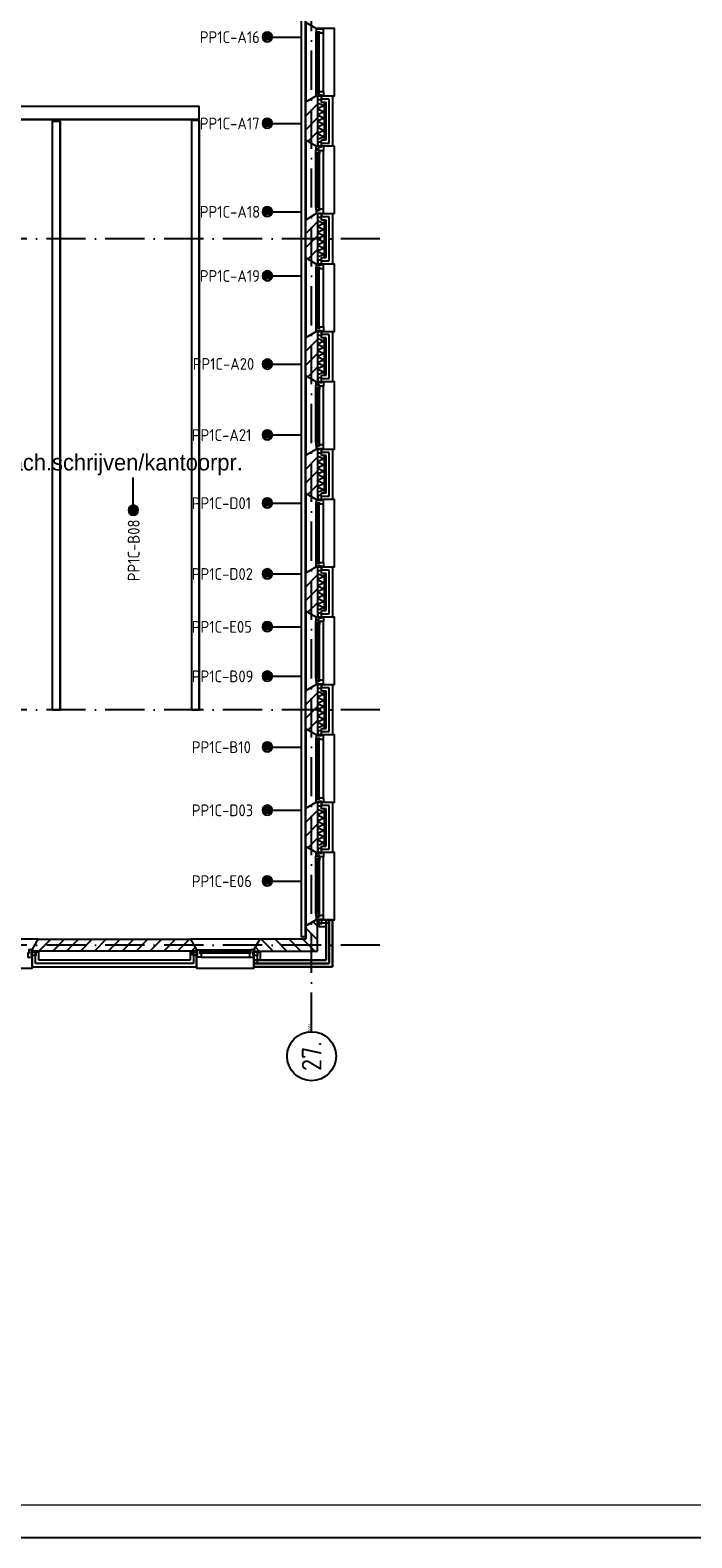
# Model space of a CAD drawing. Header units: millimetres. Extents: x -6587 to 112313, y 244 to 84344.
# Tile 5 of 54: x 29496 to 39612, y 244 to 23298. Entities that reach past the tile are written whole.
import ezdxf
from ezdxf.enums import TextEntityAlignment as Align

# ---------------------------------------------------------------- set-up
doc = ezdxf.new("R2010")
doc.units = ezdxf.units.MM
doc.header["$LTSCALE"] = 100
doc.linetypes.add('DASHDOT', pattern=[9, 6, -1.5, 0, -1.5])
doc.layers.get('0').update_dxf_attribs({"color": 9, "linetype": 'CONTINUOUS'})
for name, color, linetype in [('AL$7----_STRAMIEN', 1, 'DASHDOT'), ('AL21----_BUITENWAND', 4, 'CONTINUOUS'), ('AL21K---_ISOLATIE', 1, 'CONTINUOUS'), ('AL28----_KONSTRUKTIE', 3, 'CONTINUOUS'), ('AL31----_BUITENKOZ', 7, 'CONTINUOUS'), ('ALL-----_REFLIJNEN', 8, 'CONTINUOUS'), ('ALN-----_BLOCKNAAM', 2, 'CONTINUOUS'), ('ALXA3---_VOLZWART', 14, 'CONTINUOUS'), ('ALXAB---_PREFABBETON', 1, 'CONTINUOUS'), ('BOUW', 8, 'CONTINUOUS'), ('EA61303-_ARCEER', 1, 'CONTINUOUS'), ('EB6441--_ATTRIB', 2, 'CONTINUOUS'), ('EL61303-_WANDGOOT', 3, 'CONTINUOUS'), ('EL6441--_DATACOM', 3, 'CONTINUOUS'), ('KABELGOOT1', 8, 'CONTINUOUS'), ('LIJN025', 10, 'CONTINUOUS'), ('LIJN050', 90, 'CONTINUOUS'), ('TEKST25', 10, 'CONTINUOUS'), ('TEKST35', 50, 'CONTINUOUS'), ('TEKST50', 90, 'CONTINUOUS'), ('WANDGOTEN2EA', 3, 'CONTINUOUS')]:
    doc.layers.add(name, color=color, linetype=linetype)
doc.styles.add('1_8', font='iso', dxfattribs={"width": 0.7, "height": 1.8})
doc.styles.add('2_0', font='iso', dxfattribs={"height": 200})
doc.styles.add('BURO-025', font='BUROFONT.shx', dxfattribs={"height": 250})
doc.styles.add('ISO', font='ISO.SHX')
doc.styles.add('ROMAND', font='romand')
doc.styles.get("Standard").update_dxf_attribs({"font": 'iso.shx'})

# ---------------------------------------------------------------- blocks, each defined once
blk = doc.blocks.new('A0-G')
at = {"layer": 'LIJN025'}
blk.add_lwpolyline([(1189, 841), (1189, 0), (0, 0), (0, 841)], close=True, dxfattribs=at)
at = {"layer": 'LIJN050', "const_width": 0.2}
blk.add_lwpolyline([(1184, 836), (25, 836), (25, 5), (1184, 5)], close=True, dxfattribs=at)
at = {"layer": 'TEKST25', "style": 'ROMAND', "width": 2.899115}
blk.add_attdef('STATUS', text='', height=2.5, dxfattribs=at).set_placement((1143, 71.5), (1182, 71.5), align=Align.FIT)
at = {"layer": 'TEKST25', "style": 'ISO'}
for tag, p in [('E', (1144.25, 66)), ('NAAM-E', (1155.75, 66)), ('DATUM-E', (1174, 66)), ('D', (1144.25, 61)), ('NAAM-D', (1155.75, 61)), ('DATUM-D', (1174, 61)), ('C', (1144.25, 56)), ('NAAM-C', (1155.75, 56)), ('DATUM-C', (1174, 56)), ('B', (1144.25, 51)), ('NAAM-B', (1155.75, 51)), ('DATUM-B', (1174, 51)), ('A', (1144.25, 46)), ('NAAM-A', (1155.75, 46)), ('DATUM-A', (1174, 46))]:
    blk.add_attdef(tag, text='', height=2.5, dxfattribs=at).set_placement(p, align=Align.CENTER)
for tag, p in [('DATUM', (1021.75, 36.25)), ('SCHAAL', (1057, 36.25)), ('GETEKEND', (1087.25, 36.25)), ('GECONTOL.', (1122, 36.25)), ('FORMAAT', (1152.25, 28.25))]:
    blk.add_attdef(tag, p, '', height=2.5, dxfattribs=at)
at = {"layer": 'TEKST35', "style": 'ISO'}
for tag, p in [('PROJECT', (1023.5, 72.5)), ('PLAATS', (1023.5, 63.5)), ('INSTALLATIE-REGEL1', (1023.5, 52.5)), ('INSTALLATIE-REGEL2', (1023.5, 43.5))]:
    blk.add_attdef(tag, p, '', height=4, dxfattribs=at)
blk.add_attdef('PROJ.NR.', text='', height=4, dxfattribs=at).set_placement((1170, 23), align=Align.CENTER)
at = {"layer": 'TEKST50', "style": 'ISO'}
blk.add_attdef('FILE-NAAM', text='', height=5, dxfattribs=at).set_placement((1162.5, 7.5), align=Align.CENTER)
blk = doc.blocks.new('ES4X2')
for p, q in [((-0.45, 1.4), (-0.45, 2.6)), ((-0.15, 1.27), (-0.15, 2.73)), ((0.15, 1.27), (0.15, 2.73)), ((0.45, 1.4), (0.45, 2.6)), ((0, 1.25), (0, -3))]:
    blk.add_line(p, q)
blk.add_circle((0, 2), 0.75)
at = {"style": '1_8', "flags": 8}
for tag, p in [('NUMMER', (1.25, 3.5)), ('CODE', (-1.25, 3.5))]:
    blk.add_attdef(tag, text='', height=1.8, rotation=90, dxfattribs=at).set_placement(p, align=Align.MIDDLE_LEFT)
blk.add_attdef('M_CODE', text='', height=1.8, dxfattribs=at).set_placement((0, 0), align=Align.MIDDLE_CENTER)
blk = doc.blocks.new('EH100000')
at = {"linetype": 'ByBlock'}
for p, q in [((1, 0.5), (0, 0.5)), ((1, 0.5, 1), (0, 0.5, 1)), ((0, -0.5, 1), (1, -0.5, 1)), ((1, -0.5), (0, -0.5))]:
    blk.add_line(p, q, dxfattribs=at)
at = {"linetype": 'ByBlock', "invisible_edges": 15}
for points in [[(1, -0.5), (0, -0.5), (0, 0.5), (1, 0.5)], [(0, 0.5), (1, 0.5), (1, 0.5, 1), (0, 0.5, 1)], [(0, -0.5, 1), (1, -0.5, 1), (1, -0.5), (0, -0.5)]]:
    blk.add_3dface(points, dxfattribs=at)
at = {"linetype": 'ByBlock', "style": '2_0', "flags": 8}
blk.add_attdef('FUNCTIE', text='', height=0.5, dxfattribs=at).set_placement((0.5, 0), align=Align.MIDDLE)
at = {"linetype": 'ByBlock', "flags": 9}
blk.add_attdef('SCHOT', text='', height=0.5, dxfattribs=at).set_placement((0.5, 0), align=Align.MIDDLE)
blk = doc.blocks.new('EH100005')
blk.add_lwpolyline([(-1, -0.5), (0, -0.5), (0, 0.5), (-1, 0.5)])
at = {"style": '2_0', "flags": 9}
blk.add_attdef('HULPSTUK', text='', height=0.5, dxfattribs=at).set_placement((0, 0), align=Align.MIDDLE)
blk = doc.blocks.new('WANDGOTEN2EA')
at = {"layer": 'EA61303-_ARCEER'}
h = blk.add_hatch(dxfattribs=at)
h.set_pattern_fill('LINE,N', color=256, scale=20, angle=225, style=0)
h.set_pattern_definition([(225, (33671, 9438), (44.90128, -44.90128), [])])
edge = h.paths.add_edge_path()
edge.add_line((33703.5, 9438), (33703.5, 38398))
edge = h.paths.add_edge_path()
edge.add_line((33703.5, 38398), (33638.5, 38398))
edge = h.paths.add_edge_path()
edge.add_line((33638.5, 38398), (33638.5, 9438))
edge = h.paths.add_edge_path()
edge.add_line((33638.5, 9438), (33703.5, 9438))
at = {"layer": 'EL61303-_WANDGOOT', "yscale": 65, "zscale": 119.9999999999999}
for name, xscale, rotation in [('EH100000', 28960, 90.00000000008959), ('EH100005', 119.9999999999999, 270.0000000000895)]:
    blk.add_blockref(name, (33671, 9438, 1500), dxfattribs=dict(at, xscale=xscale, rotation=rotation))
blk = doc.blocks.new('1011')
at = {"layer": 'AL$7----_STRAMIEN', "color": 7, "linetype": 'Continuous'}
blk.add_circle((-750, 0), 750, dxfattribs=at)
at = {"layer": 'AL$7----_STRAMIEN', "color": 3, "linetype": 'Continuous'}
blk.add_attdef('STR-NAAM', text='', height=600, rotation=360, dxfattribs=at).set_placement((-750, 0), align=Align.MIDDLE)
at = {"layer": 'ALN-----_BLOCKNAAM', "linetype": 'Continuous'}
blk.add_text('1011', height=100, dxfattribs=at).set_placement((0, 0))
blk = doc.blocks.new('A$Cb38f1ce1')
at = {"layer": 'AL$7----_STRAMIEN', "color": 1}
for p, q in [((31593, 13580), (12094, 13580)), ((31593, 6380), (12094, 6380)), ((31593, 2780), (12094, 2780))]:
    blk.add_line(p, q, dxfattribs=at)
blk.add_lwpolyline([(30548, 1456), (30548, 70088)], dxfattribs=at)
at = {"layer": 'AL21----_BUITENWAND', "color": 8}
for p, q in [((30699, 15665), (30699, 15765)), ((30699, 15765), (30868, 15765)), ((30868, 15765), (30868, 14995)), ((30768, 15665), (30699, 15665)), ((30768, 15095), (30768, 15665)), ((30699, 15095), (30768, 15095)), ((30699, 14995), (30699, 15095)), ((30868, 14995), (30699, 14995)), ((30699, 13865), (30699, 13965)), ((30699, 13965), (30868, 13965)), ((30768, 13865), (30699, 13865)), ((30768, 13295), (30768, 13865)), ((30868, 13965), (30868, 13195)), ((30699, 13295), (30768, 13295)), ((30699, 13195), (30699, 13295)), ((30868, 13195), (30699, 13195)), ((30699, 12065), (30699, 12165)), ((30699, 12165), (30868, 12165)), ((30768, 12065), (30699, 12065)), ((30768, 11495), (30768, 12065)), ((30868, 12165), (30868, 11395)), ((30699, 11495), (30768, 11495)), ((30699, 11395), (30699, 11495)), ((30868, 11395), (30699, 11395)), ((30699, 10265), (30699, 10365)), ((30699, 10365), (30868, 10365)), ((30768, 10265), (30699, 10265)), ((30768, 9695), (30768, 10265)), ((30868, 10365), (30868, 9595)), ((30699, 9695), (30768, 9695)), ((30699, 9595), (30699, 9695)), ((30868, 9595), (30699, 9595)), ((30699, 8465), (30699, 8565)), ((30699, 8565), (30868, 8565)), ((30868, 8565), (30868, 7795)), ((30768, 8465), (30699, 8465)), ((30768, 7895), (30768, 8465)), ((30699, 7895), (30768, 7895)), ((30699, 7795), (30699, 7895)), ((30868, 7795), (30699, 7795)), ((30699, 6665), (30699, 6765)), ((30699, 6765), (30868, 6765)), ((30868, 6765), (30868, 5995)), ((30768, 6665), (30699, 6665)), ((30768, 6095), (30768, 6665)), ((30699, 6095), (30768, 6095)), ((30699, 5995), (30699, 6095)), ((30868, 5995), (30699, 5995)), ((30699, 4865), (30699, 4965)), ((30699, 4965), (30868, 4965)), ((30768, 4865), (30699, 4865)), ((30768, 4295), (30768, 4865)), ((30868, 4965), (30868, 4195)), ((30699, 4295), (30768, 4295)), ((30699, 4195), (30699, 4295)), ((30868, 4195), (30699, 4195)), ((30868, 3165), (30658, 3165)), ((30658, 3165), (30658, 3065)), ((30658, 3065), (30768, 3065)), ((30768, 2550), (30768, 3165)), ((30768, 3165), (30868, 3165)), ((30868, 3165), (30768, 3165)), ((30768, 3165), (30768, 2550)), ((30768, 3065), (30768, 2550)), ((30868, 3165), (30868, 2450)), ((30868, 2450), (30868, 3165)), ((30868, 2450), (30868, 3165)), ((26375, 2670), (26275, 2670)), ((26275, 2670), (26275, 2450)), ((26375, 2550), (26375, 2670)), ((28690, 2550), (26375, 2550)), ((28690, 2670), (28690, 2550)), ((28790, 2670), (28690, 2670)), ((28790, 2450), (28790, 2670)), ((29665, 2670), (29665, 2450)), ((29765, 2670), (29665, 2670)), ((29665, 2450), (29665, 2550)), ((29665, 2550), (30768, 2550)), ((30768, 2550), (29665, 2550)), ((29665, 2550), (29665, 2450)), ((29765, 2550), (29765, 2670)), ((30768, 2550), (29765, 2550)), ((26275, 2450), (28790, 2450)), ((30868, 2450), (29665, 2450)), ((29665, 2450), (30868, 2450)), ((29665, 2450), (30868, 2450))]:
    blk.add_line(p, q, dxfattribs=at)
at = {"layer": 'AL21K---_ISOLATIE', "color": 8, "linetype": 'Continuous'}
for p, q in [((30638, 15665), (30638, 15095)), ((30638, 15661), (30738, 15617)), ((30738, 15617), (30638, 15570)), ((30638, 15570), (30738, 15522)), ((30738, 15522), (30638, 15475)), ((30638, 15475), (30738, 15427)), ((30738, 15665), (30738, 15095)), ((30738, 15427), (30638, 15380)), ((30638, 15380), (30738, 15332)), ((30738, 15332), (30638, 15285)), ((30638, 15285), (30738, 15237)), ((30738, 15237), (30638, 15190)), ((30638, 15190), (30738, 15142)), ((30738, 15142), (30638, 15099)), ((30638, 13865), (30638, 13295)), ((30638, 13861), (30738, 13817)), ((30738, 13865), (30738, 13295)), ((30738, 13817), (30638, 13770)), ((30638, 13770), (30738, 13722)), ((30738, 13722), (30638, 13675)), ((30638, 13675), (30738, 13627)), ((30738, 13627), (30638, 13580)), ((30638, 13580), (30738, 13532)), ((30738, 13532), (30638, 13485)), ((30638, 13485), (30738, 13437)), ((30738, 13437), (30638, 13390)), ((30638, 13390), (30738, 13342)), ((30738, 13342), (30638, 13299)), ((30638, 12065), (30638, 11495)), ((30638, 12061), (30738, 12017)), ((30738, 12017), (30638, 11970)), ((30738, 12065), (30738, 11495)), ((30638, 11970), (30738, 11922)), ((30738, 11922), (30638, 11875)), ((30638, 11875), (30738, 11827)), ((30738, 11827), (30638, 11780)), ((30638, 11780), (30738, 11732)), ((30738, 11732), (30638, 11685)), ((30638, 11685), (30738, 11637)), ((30738, 11637), (30638, 11590)), ((30638, 11590), (30738, 11542)), ((30738, 11542), (30638, 11499)), ((30638, 10265), (30638, 9695)), ((30638, 10261), (30738, 10217)), ((30738, 10217), (30638, 10170)), ((30638, 10170), (30738, 10122)), ((30738, 10265), (30738, 9695)), ((30738, 10122), (30638, 10075)), ((30638, 10075), (30738, 10027)), ((30738, 10027), (30638, 9980)), ((30638, 9980), (30738, 9932)), ((30738, 9932), (30638, 9885)), ((30638, 9885), (30738, 9837)), ((30738, 9837), (30638, 9790)), ((30638, 9790), (30738, 9742)), ((30738, 9742), (30638, 9699)), ((30638, 8465), (30638, 7895)), ((30638, 8461), (30738, 8417)), ((30738, 8417), (30638, 8370)), ((30638, 8370), (30738, 8322)), ((30738, 8322), (30638, 8275)), ((30738, 8465), (30738, 7895)), ((30638, 8275), (30738, 8227)), ((30738, 8227), (30638, 8180)), ((30638, 8180), (30738, 8132)), ((30738, 8132), (30638, 8085)), ((30638, 8085), (30738, 8037)), ((30738, 8037), (30638, 7990)), ((30638, 7990), (30738, 7942)), ((30738, 7942), (30638, 7899)), ((30638, 6665), (30638, 6095)), ((30638, 6661), (30738, 6617)), ((30738, 6617), (30638, 6570)), ((30638, 6570), (30738, 6522)), ((30738, 6522), (30638, 6475)), ((30638, 6475), (30738, 6427)), ((30738, 6665), (30738, 6095)), ((30738, 6427), (30638, 6380)), ((30638, 6380), (30738, 6332)), ((30738, 6332), (30638, 6285)), ((30638, 6285), (30738, 6237)), ((30738, 6237), (30638, 6190)), ((30638, 6190), (30738, 6142)), ((30738, 6142), (30638, 6099)), ((30638, 4865), (30638, 4295)), ((30638, 4861), (30738, 4817)), ((30738, 4865), (30738, 4295)), ((30738, 4817), (30638, 4770)), ((30638, 4770), (30738, 4722)), ((30738, 4722), (30638, 4675)), ((30638, 4675), (30738, 4627)), ((30738, 4627), (30638, 4580)), ((30638, 4580), (30738, 4532)), ((30738, 4532), (30638, 4485)), ((30638, 4485), (30738, 4437)), ((30738, 4437), (30638, 4390)), ((30638, 4390), (30738, 4342)), ((30738, 4342), (30638, 4299))]:
    blk.add_line(p, q, dxfattribs=at)
at = {"layer": 'AL28----_KONSTRUKTIE', "color": 8}
for p, q in [((30458, 15673), (30618, 15765)), ((30618, 15765), (30638, 15765)), ((30638, 15765), (30638, 14995)), ((30458, 15087), (30458, 15673)), ((30618, 14995), (30458, 15087)), ((30638, 14995), (30618, 14995)), ((30458, 13873), (30618, 13965)), ((30458, 13287), (30458, 13873)), ((30618, 13965), (30638, 13965)), ((30638, 13965), (30638, 13195)), ((30618, 13195), (30458, 13287)), ((30638, 13195), (30618, 13195)), ((30458, 12073), (30618, 12165)), ((30458, 11487), (30458, 12073)), ((30618, 12165), (30638, 12165)), ((30638, 12165), (30638, 11395)), ((30618, 11395), (30458, 11487)), ((30638, 11395), (30618, 11395)), ((30458, 10273), (30618, 10365)), ((30458, 9687), (30458, 10273)), ((30618, 10365), (30638, 10365)), ((30638, 10365), (30638, 9595)), ((30618, 9595), (30458, 9687)), ((30638, 9595), (30618, 9595)), ((30458, 8473), (30618, 8565)), ((30618, 8565), (30638, 8565)), ((30638, 8565), (30638, 7795)), ((30458, 7887), (30458, 8473)), ((30618, 7795), (30458, 7887)), ((30638, 7795), (30618, 7795)), ((30458, 6673), (30618, 6765)), ((30618, 6765), (30638, 6765)), ((30638, 6765), (30638, 5995)), ((30458, 6087), (30458, 6673)), ((30618, 5995), (30458, 6087)), ((30638, 5995), (30618, 5995)), ((30458, 4873), (30618, 4965)), ((30458, 4287), (30458, 4873)), ((30618, 4965), (30638, 4965)), ((30638, 4965), (30638, 4195)), ((30618, 4195), (30458, 4287)), ((30638, 4195), (30618, 4195)), ((26275, 2710), (26367, 2870)), ((26367, 2870), (28697, 2870)), ((28697, 2870), (28790, 2710)), ((26275, 2690), (26275, 2710)), ((28790, 2690), (26275, 2690)), ((28790, 2710), (28790, 2690))]:
    blk.add_line(p, q, dxfattribs=at)
at = {"layer": 'AL28----_KONSTRUKTIE', "color": 8, "linetype": 'Continuous'}
for p, q in [((30618, 3165), (30458, 3073)), ((30458, 3073), (30458, 2870)), ((30638, 3165), (30618, 3165)), ((30638, 2690), (30638, 3165)), ((29757, 2870), (29665, 2710)), ((30458, 2870), (29757, 2870)), ((29665, 2710), (29665, 2690)), ((29665, 2690), (30638, 2690))]:
    blk.add_line(p, q, dxfattribs=at)
at = {"layer": 'AL31----_BUITENKOZ', "color": 8}
for p, q in [((30618, 14995), (30458, 15087)), ((30458, 15087), (30458, 13873)), ((30898, 14995), (30618, 14995)), ((30618, 14995), (30643, 14995)), ((30618, 14951), (30618, 14995)), ((30699, 15056), (30643, 15056)), ((30643, 15056), (30643, 14985)), ((30643, 14995), (30643, 14985)), ((30699, 14985), (30699, 15056)), ((30699, 14985), (30699, 14995)), ((30699, 14995), (30732, 14995)), ((30732, 14995), (30732, 14928)), ((30898, 13965), (30898, 14995)), ((30615, 14938), (30619, 14941)), ((30615, 14896), (30615, 14938)), ((30615, 14064), (30615, 14896)), ((30656, 14896), (30615, 14896)), ((30617, 14896), (30631, 14896)), ((30617, 14879), (30617, 14896)), ((30631, 14879), (30617, 14879)), ((30654, 14951), (30618, 14951)), ((30619, 14941), (30619, 14948)), ((30619, 14948), (30649, 14948)), ((30631, 14896), (30631, 14879)), ((30643, 14985), (30699, 14985)), ((30643, 14985), (30699, 14985)), ((30649, 14948), (30649, 14925)), ((30649, 14925), (30654, 14925)), ((30654, 14945), (30654, 14951)), ((30669, 14945), (30654, 14945)), ((30654, 14925), (30654, 14933)), ((30654, 14933), (30669, 14933)), ((30656, 14879), (30656, 14896)), ((30669, 14881), (30656, 14879)), ((30669, 14928), (30669, 14945)), ((30669, 14933), (30669, 14928)), ((30669, 14928), (30669, 14881)), ((30732, 14928), (30669, 14928)), ((30669, 14079), (30669, 14881)), ((30732, 14032), (30732, 14928)), ((30656, 14064), (30615, 14064)), ((30615, 14064), (30615, 14022)), ((30631, 14081), (30617, 14081)), ((30617, 14081), (30617, 14064)), ((30617, 14064), (30631, 14064)), ((30631, 14064), (30631, 14081)), ((30669, 14079), (30656, 14081)), ((30656, 14081), (30656, 14064)), ((30669, 14032), (30669, 14079)), ((30458, 13873), (30618, 13965)), ((30615, 14022), (30619, 14019)), ((30654, 14009), (30618, 14009)), ((30618, 14009), (30618, 13965)), ((30618, 13965), (30898, 13965)), ((30618, 13965), (30643, 13965)), ((30619, 14019), (30619, 14012)), ((30619, 14012), (30649, 14012)), ((30643, 13965), (30643, 13975)), ((30643, 13975), (30699, 13975)), ((30643, 13975), (30699, 13975)), ((30643, 13904), (30643, 13975)), ((30699, 13904), (30643, 13904)), ((30649, 14012), (30649, 14035)), ((30649, 14035), (30654, 14035)), ((30654, 14035), (30654, 14027)), ((30654, 14027), (30669, 14027)), ((30669, 14015), (30654, 14015)), ((30654, 14015), (30654, 14009)), ((30669, 14027), (30669, 14032)), ((30732, 14032), (30669, 14032)), ((30669, 14032), (30669, 14015)), ((30699, 13975), (30699, 13965)), ((30699, 13975), (30699, 13904)), ((30699, 13965), (30732, 13965)), ((30732, 13965), (30732, 14032))]:
    blk.add_line(p, q, dxfattribs=at)
at = {"layer": 'AL31----_BUITENKOZ', "color": 8, "linetype": 'Continuous'}
for p, q in [((30654, 14894), (30633, 14894)), ((30633, 14894), (30633, 14066)), ((30654, 14066), (30654, 14894)), ((30633, 14066), (30654, 14066))]:
    blk.add_line(p, q, dxfattribs=at)
at = {"layer": 'AL31----_BUITENKOZ', "color": 8}
for points in [[(30618, 16795), (30458, 16887), (30458, 15673), (30618, 15765), (30898, 15765), (30898, 16795)], [(30643, 15775), (30699, 15775), (30699, 15704), (30643, 15704)], [(30618, 13195), (30458, 13287), (30458, 12073), (30618, 12165), (30898, 12165), (30898, 13195)], [(30643, 13185), (30699, 13185), (30699, 13256), (30643, 13256)], [(30643, 12175), (30699, 12175), (30699, 12104), (30643, 12104)], [(30618, 11395), (30458, 11487), (30458, 10273), (30618, 10365), (30898, 10365), (30898, 11395)], [(30615, 11338), (30619, 11341), (30619, 11348), (30649, 11348), (30649, 11325), (30654, 11325), (30654, 11333), (30669, 11333), (30669, 11328), (30669, 11281), (30656, 11279), (30656, 11296), (30615, 11296)], [(30618, 11395), (30643, 11395), (30643, 11385), (30699, 11385), (30699, 11395), (30732, 11395), (30732, 11328), (30669, 11328), (30669, 11345), (30654, 11345), (30654, 11351), (30618, 11351)], [(30643, 11385), (30699, 11385), (30699, 11456), (30643, 11456)], [(30617, 11296), (30631, 11296), (30631, 11279), (30617, 11279)], [(30615, 10422), (30619, 10419), (30619, 10412), (30649, 10412), (30649, 10435), (30654, 10435), (30654, 10427), (30669, 10427), (30669, 10432), (30669, 10479), (30656, 10481), (30656, 10464), (30615, 10464)], [(30617, 10464), (30631, 10464), (30631, 10481), (30617, 10481)], [(30618, 10365), (30643, 10365), (30643, 10375), (30699, 10375), (30699, 10365), (30732, 10365), (30732, 10432), (30669, 10432), (30669, 10415), (30654, 10415), (30654, 10409), (30618, 10409)], [(30643, 10375), (30699, 10375), (30699, 10304), (30643, 10304)], [(30618, 9595), (30458, 9687), (30458, 8473), (30618, 8565), (30898, 8565), (30898, 9595)], [(30643, 9585), (30699, 9585), (30699, 9656), (30643, 9656)], [(30643, 8575), (30699, 8575), (30699, 8504), (30643, 8504)], [(30618, 7795), (30458, 7887), (30458, 6673), (30618, 6765), (30898, 6765), (30898, 7795)], [(30643, 7785), (30699, 7785), (30699, 7856), (30643, 7856)], [(30615, 7738), (30619, 7741), (30619, 7748), (30649, 7748), (30649, 7725), (30654, 7725), (30654, 7733), (30669, 7733), (30669, 7728), (30669, 7681), (30656, 7679), (30656, 7696), (30615, 7696)], [(30617, 7696), (30631, 7696), (30631, 7679), (30617, 7679)], [(30618, 7795), (30643, 7795), (30643, 7785), (30699, 7785), (30699, 7795), (30732, 7795), (30732, 7728), (30669, 7728), (30669, 7745), (30654, 7745), (30654, 7751), (30618, 7751)], [(30615, 6822), (30619, 6819), (30619, 6812), (30649, 6812), (30649, 6835), (30654, 6835), (30654, 6827), (30669, 6827), (30669, 6832), (30669, 6879), (30656, 6881), (30656, 6864), (30615, 6864)], [(30617, 6864), (30631, 6864), (30631, 6881), (30617, 6881)], [(30618, 6765), (30643, 6765), (30643, 6775), (30699, 6775), (30699, 6765), (30732, 6765), (30732, 6832), (30669, 6832), (30669, 6815), (30654, 6815), (30654, 6809), (30618, 6809)], [(30643, 6775), (30699, 6775), (30699, 6704), (30643, 6704)], [(30618, 5995), (30458, 6087), (30458, 4873), (30618, 4965), (30898, 4965), (30898, 5995)], [(30643, 5985), (30699, 5985), (30699, 6056), (30643, 6056)], [(30643, 4975), (30699, 4975), (30699, 4904), (30643, 4904)], [(30618, 4195), (30458, 4287), (30458, 3073), (30618, 3165), (30898, 3165), (30898, 4195)], [(30618, 4195), (30643, 4195), (30643, 4185), (30699, 4185), (30699, 4195), (30732, 4195), (30732, 4128), (30669, 4128), (30669, 4145), (30654, 4145), (30654, 4151), (30618, 4151)], [(30643, 4185), (30699, 4185), (30699, 4256), (30643, 4256)], [(30615, 4138), (30619, 4141), (30619, 4148), (30649, 4148), (30649, 4125), (30654, 4125), (30654, 4133), (30669, 4133), (30669, 4128), (30669, 4081), (30656, 4079), (30656, 4096), (30615, 4096)], [(30617, 4096), (30631, 4096), (30631, 4079), (30617, 4079)], [(30615, 3222), (30619, 3219), (30619, 3212), (30649, 3212), (30649, 3235), (30654, 3235), (30654, 3227), (30669, 3227), (30669, 3232), (30669, 3279), (30656, 3281), (30656, 3264), (30615, 3264)], [(30617, 3264), (30631, 3264), (30631, 3281), (30617, 3281)], [(30618, 3165), (30643, 3165), (30643, 3175), (30699, 3175), (30699, 3165), (30732, 3165), (30732, 3232), (30669, 3232), (30669, 3215), (30654, 3215), (30654, 3209), (30618, 3209)], [(30643, 3175), (30699, 3175), (30699, 3104), (30643, 3104)], [(26275, 2710), (26367, 2870), (25307, 2870), (25400, 2710), (25400, 2430), (26275, 2430)], [(29665, 2710), (29757, 2870), (28697, 2870), (28790, 2710), (28790, 2430), (29665, 2430)], [(26265, 2685), (26265, 2629), (26336, 2629), (26336, 2685)], [(28800, 2685), (28800, 2629), (28729, 2629), (28729, 2685)], [(29655, 2685), (29655, 2629), (29726, 2629), (29726, 2685)]]:
    blk.add_lwpolyline(points, close=True, dxfattribs=at)
at = {"layer": 'AL31----_BUITENKOZ', "color": 8, "linetype": 'Continuous'}
for points in [[(30618, 16745), (30618, 16745), (30669, 16745), (30669, 16728), (30732, 16728), (30732, 16728), (30732, 16728), (30732, 16728), (30732, 16728), (30732, 16795), (30699, 16795), (30699, 16785), (30643, 16785), (30643, 16795), (30643, 16795), (30618, 16795)], [(30644, 15820), (30665, 15820), (30665, 16740), (30644, 16740)], [(30618, 15815), (30618, 15815), (30669, 15815), (30669, 15832), (30732, 15832), (30732, 15832), (30732, 15832), (30732, 15832), (30732, 15832), (30732, 15765), (30699, 15765), (30699, 15775), (30643, 15775), (30643, 15765), (30643, 15765), (30618, 15765)], [(30618, 13145), (30618, 13145), (30669, 13145), (30669, 13128), (30732, 13128), (30732, 13128), (30732, 13128), (30732, 13128), (30732, 13128), (30732, 13195), (30699, 13195), (30699, 13185), (30643, 13185), (30643, 13195), (30643, 13195), (30618, 13195)], [(30644, 12220), (30665, 12220), (30665, 13140), (30644, 13140)], [(30618, 12215), (30618, 12215), (30669, 12215), (30669, 12232), (30732, 12232), (30732, 12232), (30732, 12232), (30732, 12232), (30732, 12232), (30732, 12165), (30699, 12165), (30699, 12175), (30643, 12175), (30643, 12165), (30643, 12165), (30618, 12165)], [(30633, 10466), (30654, 10466), (30654, 11294), (30633, 11294)], [(30618, 9545), (30618, 9545), (30669, 9545), (30669, 9528), (30732, 9528), (30732, 9528), (30732, 9528), (30732, 9528), (30732, 9528), (30732, 9595), (30699, 9595), (30699, 9585), (30643, 9585), (30643, 9595), (30643, 9595), (30618, 9595)], [(30644, 8620), (30665, 8620), (30665, 9540), (30644, 9540)], [(30618, 8615), (30618, 8615), (30669, 8615), (30669, 8632), (30732, 8632), (30732, 8632), (30732, 8632), (30732, 8632), (30732, 8632), (30732, 8565), (30699, 8565), (30699, 8575), (30643, 8575), (30643, 8565), (30643, 8565), (30618, 8565)], [(30633, 6866), (30654, 6866), (30654, 7694), (30633, 7694)], [(30618, 5945), (30618, 5945), (30669, 5945), (30669, 5928), (30732, 5928), (30732, 5928), (30732, 5928), (30732, 5928), (30732, 5928), (30732, 5995), (30699, 5995), (30699, 5985), (30643, 5985), (30643, 5995), (30643, 5995), (30618, 5995)], [(30644, 5020), (30665, 5020), (30665, 5940), (30644, 5940)], [(30618, 5015), (30618, 5015), (30669, 5015), (30669, 5032), (30732, 5032), (30732, 5032), (30732, 5032), (30732, 5032), (30732, 5032), (30732, 4965), (30699, 4965), (30699, 4975), (30643, 4975), (30643, 4965), (30643, 4965), (30618, 4965)], [(30633, 3266), (30654, 3266), (30654, 4094), (30633, 4094)], [(26225, 2710), (26225, 2710), (26225, 2659), (26208, 2659), (26208, 2596), (26208, 2596), (26208, 2596), (26208, 2596), (26208, 2596), (26275, 2596), (26275, 2629), (26265, 2629), (26265, 2685), (26275, 2685), (26275, 2685), (26275, 2710)], [(28840, 2710), (28840, 2710), (28840, 2659), (28857, 2659), (28857, 2596), (28857, 2596), (28857, 2596), (28857, 2596), (28857, 2596), (28790, 2596), (28790, 2629), (28800, 2629), (28800, 2685), (28790, 2685), (28790, 2685), (28790, 2710)], [(28845, 2684), (28845, 2663), (29610, 2663), (29610, 2684)], [(29615, 2710), (29615, 2710), (29615, 2659), (29598, 2659), (29598, 2596), (29598, 2596), (29598, 2596), (29598, 2596), (29598, 2596), (29665, 2596), (29665, 2629), (29655, 2629), (29655, 2685), (29665, 2685), (29665, 2685), (29665, 2710)]]:
    blk.add_lwpolyline(points, close=True, dxfattribs=at)
at = {"layer": 'AL31----_BUITENKOZ', "color": 8}
for points in [[(30618, 15815), (30618, 16745)], [(30732, 15832), (30732, 16728)], [(30618, 12215), (30618, 13145)], [(30732, 12232), (30732, 13128)], [(30732, 10432), (30732, 11328)], [(30615, 10464), (30615, 11296)], [(30669, 10479), (30669, 11281)], [(30618, 8615), (30618, 9545)], [(30732, 8632), (30732, 9528)], [(30615, 6864), (30615, 7696)], [(30669, 6879), (30669, 7681)], [(30732, 6832), (30732, 7728)], [(30618, 5015), (30618, 5945)], [(30732, 5032), (30732, 5928)], [(30615, 3264), (30615, 4096)], [(30669, 3279), (30669, 4081)], [(30732, 3232), (30732, 4128)], [(28840, 2710), (29615, 2710)], [(28857, 2596), (29598, 2596)]]:
    blk.add_lwpolyline(points, dxfattribs=at)
at = {"layer": 'ALL-----_REFLIJNEN', "color": 8, "linetype": 'Continuous'}
for p, q in [((30818, 15715), (30699, 15715)), ((30818, 15045), (30818, 15715)), ((30699, 15045), (30818, 15045)), ((30818, 13915), (30699, 13915)), ((30818, 13245), (30818, 13915)), ((30699, 13245), (30818, 13245)), ((30818, 12115), (30699, 12115)), ((30818, 11445), (30818, 12115)), ((30699, 11445), (30818, 11445)), ((30818, 10315), (30699, 10315)), ((30818, 9645), (30818, 10315)), ((30699, 9645), (30818, 9645)), ((30818, 8515), (30699, 8515)), ((30818, 7845), (30818, 8515)), ((30699, 7845), (30818, 7845)), ((30818, 6715), (30699, 6715)), ((30818, 6045), (30818, 6715)), ((30699, 6045), (30818, 6045)), ((30818, 4915), (30699, 4915)), ((30818, 4245), (30818, 4915)), ((30699, 4245), (30818, 4245)), ((30818, 3115), (30658, 3115)), ((30818, 3165), (30818, 2500)), ((30818, 2500), (30818, 3165)), ((30818, 2500), (30818, 3115)), ((26325, 2500), (26325, 2670)), ((28740, 2670), (28740, 2500)), ((29715, 2670), (29715, 2500)), ((28740, 2500), (26325, 2500)), ((30818, 2500), (29665, 2500)), ((29665, 2500), (30818, 2500)), ((29715, 2500), (30818, 2500))]:
    blk.add_line(p, q, dxfattribs=at)
at = {"layer": 'ALXA3---_VOLZWART', "color": 8}
for p, q in [((30818, 15715), (30699, 15715)), ((30818, 15045), (30818, 15715)), ((30699, 15045), (30818, 15045)), ((30818, 13915), (30699, 13915)), ((30818, 13245), (30818, 13915)), ((30699, 13245), (30818, 13245)), ((30818, 12115), (30699, 12115)), ((30818, 11445), (30818, 12115)), ((30699, 11445), (30818, 11445)), ((30818, 10315), (30699, 10315)), ((30818, 9645), (30818, 10315)), ((30699, 9645), (30818, 9645)), ((30818, 8515), (30699, 8515)), ((30818, 7845), (30818, 8515)), ((30699, 7845), (30818, 7845)), ((30818, 6715), (30699, 6715)), ((30818, 6045), (30818, 6715)), ((30699, 6045), (30818, 6045)), ((30818, 4915), (30699, 4915)), ((30818, 4245), (30818, 4915)), ((30699, 4245), (30818, 4245)), ((30818, 3115), (30658, 3115)), ((30818, 3165), (30818, 2500)), ((30818, 2500), (30818, 3165)), ((30818, 2500), (30818, 3115)), ((26325, 2500), (26325, 2670)), ((28740, 2670), (28740, 2500)), ((29715, 2670), (29715, 2500)), ((28740, 2500), (26325, 2500)), ((30818, 2500), (29665, 2500)), ((29665, 2500), (30818, 2500)), ((29715, 2500), (30818, 2500))]:
    blk.add_line(p, q, dxfattribs=at)
at = {"layer": 'ALXAB---_PREFABBETON', "color": 8}
for p, q in [((30638, 15640), (30458, 15460)), ((30638, 15428), (30458, 15248)), ((30638, 15216), (30490, 15069)), ((30638, 15004), (30629, 14995)), ((30638, 13840), (30458, 13660)), ((30638, 13628), (30458, 13448)), ((30638, 13416), (30490, 13269)), ((30638, 13204), (30629, 13195)), ((30638, 12040), (30458, 11860)), ((30638, 11828), (30458, 11648)), ((30638, 11616), (30490, 11469)), ((30638, 11404), (30629, 11395)), ((30638, 10240), (30458, 10060)), ((30638, 10028), (30458, 9848)), ((30638, 9816), (30490, 9669)), ((30638, 9604), (30629, 9595)), ((30638, 8440), (30458, 8260)), ((30638, 8228), (30458, 8048)), ((30638, 8016), (30490, 7869)), ((30638, 7804), (30629, 7795)), ((30638, 6640), (30458, 6460)), ((30638, 6428), (30458, 6248)), ((30638, 6216), (30490, 6069)), ((30638, 6004), (30629, 5995)), ((30638, 4840), (30458, 4660)), ((30638, 4628), (30458, 4448)), ((30638, 4416), (30490, 4269)), ((30638, 4204), (30629, 4195)), ((30458, 3040), (30638, 2860)), ((30572, 3138), (30638, 3072)), ((26559, 2870), (26379, 2690)), ((26771, 2870), (26591, 2690)), ((26983, 2870), (26803, 2690)), ((27195, 2870), (27015, 2690)), ((27407, 2870), (27227, 2690)), ((27620, 2870), (27440, 2690)), ((27832, 2870), (27652, 2690)), ((28044, 2870), (27864, 2690)), ((28256, 2870), (28076, 2690)), ((28468, 2870), (28288, 2690)), ((28680, 2870), (28500, 2690)), ((29779, 2870), (29959, 2690)), ((29991, 2870), (30171, 2690)), ((30203, 2870), (30383, 2690)), ((30416, 2870), (30596, 2690)), ((28769, 2746), (28712, 2690)), ((29688, 2750), (29747, 2690))]:
    blk.add_line(p, q, dxfattribs=at)
at = {"layer": 'AL$7----_STRAMIEN', "xscale": 0.5, "yscale": 0.5, "zscale": 0.5, "rotation": 90}
blk.add_blockref('1011', (30548, 1456), dxfattribs=at).add_auto_attribs({'STR-NAAM': '27.'})
at = {"layer": 'KABELGOOT1', "yscale": 200, "zscale": 60}
for name, p, xscale in [('EH100000', (22313, 15506, 3650), 6517.000000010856), ('EH100005', (28830, 15506, 3650), 60)]:
    blk.add_blockref(name, p, dxfattribs=dict(at, xscale=xscale))
at = {"layer": 'KABELGOOT1', "yscale": 119.9999999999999, "zscale": 60}
for name, p, xscale, rotation in [('EH100000', (26643, 6380, 3650), 8995, 90), ('EH100005', (26643, 15375, 3650), 60, 90), ('EH100000', (28771, 6392, 3650), 8996.000000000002, 90), ('EH100005', (28771, 15388, 3650), 60, 90), ('EH100005', (26643, 6380, 3650), 60, 270), ('EH100005', (28771, 6380, 3650), 60, 270)]:
    blk.add_blockref(name, p, dxfattribs=dict(at, xscale=xscale, rotation=rotation))
at = {"layer": 'BOUW', "style": 'BURO-025'}
blk.add_text('lok. mach.schrijven/kantoorpr.', height=250, dxfattribs=at).set_placement((25056, 10038))

msp = doc.modelspace()

# ---------------------------------------------------------------- block references
at = {"xscale": 100, "yscale": 100, "zscale": 100}
msp.add_blockref('A0-G', (-6587, 244), dxfattribs=at)
at = {"layer": 'EL6441--_DATACOM'}
ref = msp.add_blockref('ES4X2', (33324, 23193), dxfattribs=dict(at, xscale=-100, yscale=100, zscale=100, rotation=90.00000000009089))
ref.add_attrib('CODE', 'PP1C-A16', dxfattribs={"layer": 'EB6441--_ATTRIB', "color": 1, "height": 180, "style": '1_8', "flags": 8}).set_placement((32090, 23191), align=Align.MIDDLE_LEFT)
ref = msp.add_blockref('ES4X2', (33324, 21873), dxfattribs=dict(at, xscale=-100, yscale=100, zscale=100, rotation=90.00000000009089))
ref.add_attrib('CODE', 'PP1C-A17', dxfattribs={"layer": 'EB6441--_ATTRIB', "color": 1, "height": 180, "style": '1_8', "flags": 8}).set_placement((32090, 21871), align=Align.MIDDLE_LEFT)
ref = msp.add_blockref('ES4X2', (33324, 20522), dxfattribs=dict(at, xscale=-100, yscale=100, zscale=100, rotation=90.00000000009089))
ref.add_attrib('CODE', 'PP1C-A18', dxfattribs={"layer": 'EB6441--_ATTRIB', "color": 1, "height": 180, "style": '1_8', "flags": 8}).set_placement((32090, 20520), align=Align.MIDDLE_LEFT)
ref = msp.add_blockref('ES4X2', (33324, 19541), dxfattribs=dict(at, xscale=-100, yscale=100, zscale=100, rotation=90.00000000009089))
ref.add_attrib('CODE', 'PP1C-A19', dxfattribs={"layer": 'EB6441--_ATTRIB', "color": 1, "height": 180, "style": '1_8', "flags": 8}).set_placement((32090, 19539), align=Align.MIDDLE_LEFT)
ref = msp.add_blockref('ES4X2', (33324, 18191), dxfattribs=dict(at, xscale=-100, yscale=100, zscale=100, rotation=90.00000000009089))
ref.add_attrib('CODE', 'PP1C-A20', dxfattribs={"layer": 'EB6441--_ATTRIB', "color": 1, "height": 180, "style": '1_8', "flags": 8}).set_placement((31981, 18194), align=Align.MIDDLE_LEFT)
ref = msp.add_blockref('ES4X2', (33324, 17108), dxfattribs=dict(at, xscale=-100, yscale=100, zscale=100, rotation=90.00000000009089))
ref.add_attrib('CODE', 'PP1C-A21', dxfattribs={"layer": 'EB6441--_ATTRIB', "color": 1, "height": 180, "style": '1_8', "flags": 8}).set_placement((31968, 17106), align=Align.MIDDLE_LEFT)
ref = msp.add_blockref('ES4X2', (31073, 16157), dxfattribs=dict(at, xscale=-100, yscale=100, zscale=100, rotation=180.0000000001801))
ref.add_attrib('CODE', 'PP1C-B08', dxfattribs={"layer": 'EB6441--_ATTRIB', "color": 1, "height": 180, "rotation": 90, "style": '1_8', "flags": 8}).set_placement((31079, 14871), align=Align.MIDDLE_LEFT)
ref = msp.add_blockref('ES4X2', (33324, 16067), dxfattribs=dict(at, xscale=-100, yscale=100, zscale=100, rotation=90.00000000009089))
ref.add_attrib('CODE', 'PP1C-D01', dxfattribs={"layer": 'EB6441--_ATTRIB', "color": 1, "height": 180, "style": '1_8', "flags": 8}).set_placement((31968, 16065), align=Align.MIDDLE_LEFT)
ref = msp.add_blockref('ES4X2', (33324, 14984), dxfattribs=dict(at, xscale=-100, yscale=100, zscale=100, rotation=90.00000000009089))
ref.add_attrib('CODE', 'PP1C-D02', dxfattribs={"layer": 'EB6441--_ATTRIB', "color": 1, "height": 180, "style": '1_8', "flags": 8}).set_placement((31968, 14982), align=Align.MIDDLE_LEFT)
ref = msp.add_blockref('ES4X2', (33324, 14176), dxfattribs=dict(at, xscale=-100, yscale=100, zscale=100, rotation=90.00000000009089))
ref.add_attrib('CODE', 'PP1C-E05', dxfattribs={"layer": 'EB6441--_ATTRIB', "color": 1, "height": 180, "style": '1_8', "flags": 8}).set_placement((31968, 14174), align=Align.MIDDLE_LEFT)
ref = msp.add_blockref('ES4X2', (33324, 13419), dxfattribs=dict(at, xscale=-100, yscale=100, zscale=100, rotation=90.00000000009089))
ref.add_attrib('CODE', 'PP1C-B09', dxfattribs={"layer": 'EB6441--_ATTRIB', "color": 1, "height": 180, "style": '1_8', "flags": 8}).set_placement((31968, 13417), align=Align.MIDDLE_LEFT)
ref = msp.add_blockref('ES4X2', (33324, 12336), dxfattribs=dict(at, xscale=-100, yscale=100, zscale=100, rotation=90.00000000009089))
ref.add_attrib('CODE', 'PP1C-B10', dxfattribs={"layer": 'EB6441--_ATTRIB', "color": 1, "height": 180, "style": '1_8', "flags": 8}).set_placement((31968, 12334), align=Align.MIDDLE_LEFT)
ref = msp.add_blockref('ES4X2', (33324, 11370), dxfattribs=dict(at, xscale=-100, yscale=100, zscale=100, rotation=90.00000000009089))
ref.add_attrib('CODE', 'PP1C-D03', dxfattribs={"layer": 'EB6441--_ATTRIB', "color": 1, "height": 180, "style": '1_8', "flags": 8}).set_placement((31968, 11368), align=Align.MIDDLE_LEFT)
ref = msp.add_blockref('ES4X2', (33324, 10287), dxfattribs=dict(at, xscale=-100, yscale=100, zscale=100, rotation=90.00000000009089))
ref.add_attrib('CODE', 'PP1C-E06', dxfattribs={"layer": 'EB6441--_ATTRIB', "color": 1, "height": 180, "style": '1_8', "flags": 8}).set_placement((31968, 10285), align=Align.MIDDLE_LEFT)
at = {"layer": 'LIJN025'}
msp.add_blockref('A$Cb38f1ce1', (3251, 6527), dxfattribs=at)
at = {"layer": 'WANDGOTEN2EA'}
msp.add_blockref('WANDGOTEN2EA', (0, 0), dxfattribs=at)

doc.saveas('drawing.dxf')
